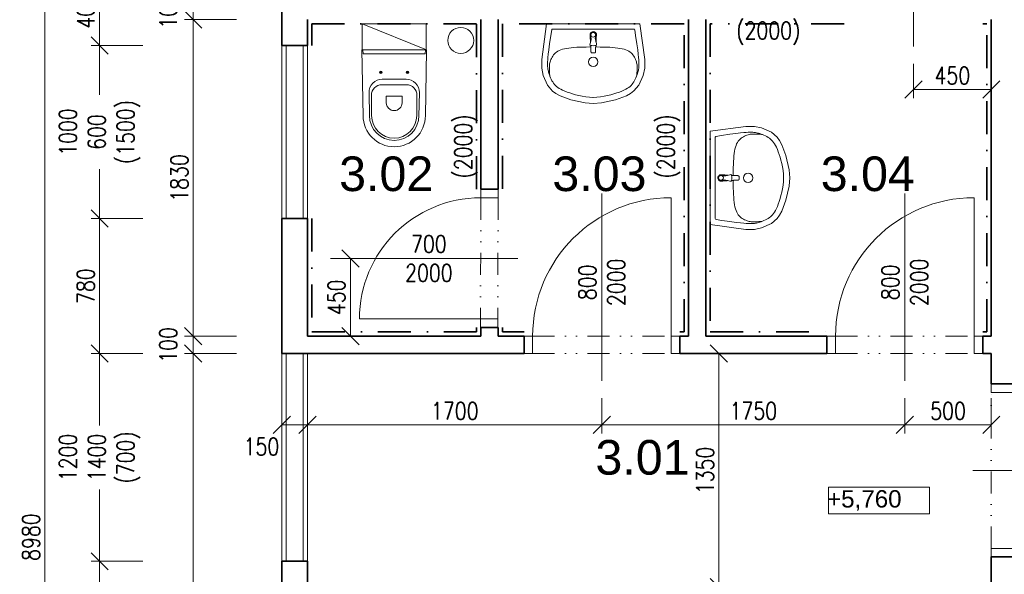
# Model space of a CAD drawing. Header units: millimetres. Extents: x -485339 to 286898, y -1189934 to 1602269.
# Tile 43 of 230: x -76119 to -70430, y -1114332 to -1111128. Entities that reach past the tile are written whole.
import ezdxf

# ---------------------------------------------------------------- set-up
doc = ezdxf.new("R2010")
doc.units = ezdxf.units.MM
doc.header["$LTSCALE"] = 10
doc.linetypes.add('DASHDOT', pattern=[25.4, 12.7, -6.35, 0, -6.35])
doc.linetypes.add('DĚLICÍ2', pattern=[15.875, 6.35, -3.175, 0, -3.175, 0, -3.175])
doc.layers.get('Defpoints').update_dxf_attribs({"lineweight": 0})
for name, color, linetype, lineweight in [('N_dveře', 10, 'Continuous', 18), ('N_ker.dlažba', 10, 'DASHDOT', 35), ('N_popis', 10, 'Continuous', 18), ('N_popis_otvory', 10, 'Continuous', 18), ('St__otvory_dveře', 40, 'Continuous', 18), ('St_kóty', 132, 'Continuous', 18), ('St_otvory_okna', 40, 'Continuous', 18), ('St_plocha_místnosti', 250, 'Continuous', 18), ('St_zařizovací předměty', 252, 'Continuous', 18), ('St_čáry_obrys', 5, 'Continuous', 35), ('St_čáry_plné', 250, 'Continuous', 18), ('ZTI_ST_kanalda', 234, 'Continuous', 18)]:
    doc.layers.add(name, color=color, linetype=linetype, lineweight=lineweight)
doc.styles.add('1_50', font='arial.ttf', dxfattribs={"height": 100})
doc.styles.add('Andy', font='arial.ttf')
doc.styles.get("Standard").update_dxf_attribs({"font": 'simplex.shx', "width": 0.8})
doc.dimstyles.new('stavebníM50 vnitřní', dxfattribs={"dimtxt": 100, "dimasz": 100, "dimexe": 50, "dimexo": 100, "dimgap": 30, "dimtad": 1, "dimdec": 0, "dimtxsty": 'Standard', "dimblk": 'OBLIQUE', "dimcen": 2.5, "dimclrd": 256, "dimclre": 256, "dimclrt": 256, "dimadec": 0, "dimazin": 0, "dimtfac": 1, "dimtdec": 0, "dimtmove": 2, "dimatfit": 2, "dimldrblk": 'OBLIQUE', "dimfxl": 250, "dimfxlon": 1, "dimlwd": -1, "dimlwe": -1, "dimarcsym": 0})

# ---------------------------------------------------------------- blocks, each defined once
blk = doc.blocks.new('G$CC1796412')
at = {"layer": 'St__otvory_dveře', "color": 0, "ltscale": 2}
blk.add_lwpolyline([(850, 0.8), (850, 800.8)], dxfattribs=at)
at = {"layer": 'St__otvory_dveře', "ltscale": 2}
for points in [[(50, 0), (0, 0), (0, -100), (50, -100)], [(900, 0.8), (850, 0.8), (850, -99.2), (900, -99.2)]]:
    blk.add_lwpolyline(points, close=True, dxfattribs=at)
at = {"layer": 'St__otvory_dveře', "linetype": 'DĚLICÍ2', "ltscale": 2}
for points in [[(50, 0), (850, 0.8)], [(50, -100), (850, -99.2)]]:
    blk.add_lwpolyline(points, dxfattribs=at)
at = {"layer": 'St__otvory_dveře', "color": 0, "ltscale": 2}
blk.add_arc((850, 0.8), 800, 90, 180, dxfattribs=at)
blk = doc.blocks.new('G$CB4A84410')
at = {"layer": 'St__otvory_dveře', "ltscale": 2}
for points in [[(100, -50), (100, 0), (0, 0), (0, -50)], [(100.8, -800), (100.8, -750), (0.8, -750), (0.8, -800)]]:
    blk.add_lwpolyline(points, close=True, dxfattribs=at)
at = {"layer": 'St__otvory_dveře', "linetype": 'DĚLICÍ2', "ltscale": 2}
for points in [[(0, -50), (0.8, -750)], [(100, -50), (100.8, -750)]]:
    blk.add_lwpolyline(points, dxfattribs=at)
at = {"layer": 'St__otvory_dveře', "color": 0, "ltscale": 2}
blk.add_lwpolyline([(100.8, -750), (800.8, -750)], dxfattribs=at)
blk.add_arc((100.8, -750), 700, 0, 90, dxfattribs=at)
blk = doc.blocks.new('19252405')
at = {"color": 0}
for p, q in [((-297.4, 289), (-354.4, 263.7)), ((-256, 297.9), (-297.4, 289)), ((-205.9, 297.8), (-256, 297.9)), ((-0.1, 270), (-205.9, 297.8)), ((-387.8, 235.1), (-402, 215.6)), ((-354.4, 263.7), (-387.8, 235.1)), ((-342.8, 229.3), (-349.3, 224.2)), ((-335.7, 234), (-342.8, 229.3)), ((-328.1, 238.5), (-335.7, 234)), ((-319.9, 242.7), (-328.1, 238.5)), ((-311.4, 246.6), (-319.9, 242.7)), ((-303, 250), (-311.4, 246.6)), ((-294.7, 253.1), (-303, 250)), ((-296.5, 251), (-303, 250)), ((-289.1, 251.8), (-296.5, 251)), ((-287, 255.6), (-294.7, 253.1)), ((-281, 252.4), (-289.1, 251.8)), ((-279.9, 257.7), (-287, 255.6)), ((-272.6, 252.9), (-281, 252.4)), ((-273.6, 259.4), (-279.9, 257.7)), ((-267.9, 260.7), (-273.6, 259.4)), ((-264.3, 253.2), (-272.6, 252.9)), ((-262.5, 261.7), (-267.9, 260.7)), ((-256.6, 253.4), (-264.3, 253.2)), ((-257.4, 262.5), (-262.5, 261.7)), ((-252.3, 263.1), (-257.4, 262.5)), ((-249.5, 253.4), (-256.6, 253.4)), ((-247.3, 263.5), (-252.3, 263.1)), ((-243.2, 253.2), (-249.5, 253.4)), ((-242, 263.9), (-247.3, 263.5)), ((-237.2, 252.7), (-243.2, 253.2)), ((-236, 264), (-242, 263.9)), ((-231.5, 252), (-237.2, 252.7)), ((-228.7, 263.9), (-236, 264)), ((-225.7, 250.8), (-231.5, 252)), ((-219.5, 263.5), (-228.7, 263.9)), ((-219.7, 249.3), (-225.7, 250.8)), ((-213.4, 247.2), (-219.7, 249.3)), ((-208.3, 262.9), (-219.5, 263.5)), ((-206.7, 244.7), (-213.4, 247.2)), ((-194.3, 261.8), (-208.3, 262.9)), ((-199.8, 241.7), (-206.7, 244.7)), ((-192.9, 238.2), (-199.8, 241.7)), ((-175.7, 260), (-194.3, 261.8)), ((-186.2, 234.2), (-192.9, 238.2)), ((-179.7, 229.6), (-186.2, 234.2)), ((-173.6, 224.5), (-179.7, 229.6)), ((-149.9, 256.8), (-175.7, 260)), ((-114.5, 252), (-149.9, 256.8)), ((-67.2, 245), (-114.5, 252)), ((-34.3, 239.9), (-67.2, 245)), ((-30.1, 235), (-29.9, -235)), ((-0.1, 270), (0.1, -270)), ((-415, 191.7), (-438, 129.3)), ((-402, 215.6), (-415, 191.7)), ((-383.4, 176.7), (-388.8, 164.5)), ((-377.9, 187.5), (-383.4, 176.7)), ((-372.4, 197), (-377.9, 187.5)), ((-366.9, 205.2), (-372.4, 197)), ((-361.2, 212.3), (-366.9, 205.2)), ((-355.4, 218.6), (-361.2, 212.3)), ((-349.3, 224.2), (-355.4, 218.6)), ((-168, 218.8), (-173.6, 224.5)), ((-162.7, 212.4), (-168, 218.8)), ((-158, 205.2), (-162.7, 212.4)), ((-153.7, 197.1), (-158, 205.2)), ((-149.9, 188), (-153.7, 197.1)), ((-146.7, 177.9), (-149.9, 188)), ((-143.9, 166.8), (-146.7, 177.9)), ((-438, 129.3), (-456.2, 47.3)), ((-404.5, 119.4), (-409.5, 101.6)), ((-399.3, 135.8), (-404.5, 119.4)), ((-394.1, 150.9), (-399.3, 135.8)), ((-388.8, 164.5), (-394.1, 150.9)), ((-141.5, 154.5), (-143.9, 166.8)), ((-139.5, 141.3), (-141.5, 154.5)), ((-137.9, 127), (-139.5, 141.3)), ((-136.6, 111.6), (-137.9, 127)), ((-418.2, 63.2), (-421.5, 42.6)), ((-414.2, 82.9), (-418.2, 63.2)), ((-409.5, 101.6), (-414.2, 82.9)), ((-135.5, 95.2), (-136.6, 111.6)), ((-134.7, 77.8), (-135.5, 95.2)), ((-134.1, 59.5), (-134.7, 77.8)), ((-133.8, 40.3), (-134.1, 59.5)), ((-456.2, 47.3), (-460, -0.1)), ((-423.8, 21.2), (-425.1, -1.9)), ((-423.8, -21.5), (-425.1, 1.7)), ((-421.5, 42.6), (-423.8, 21.2)), ((-167.6, 4.8), (-167.7, 2.2)), ((-167.7, 2.2), (-167.7, 0)), ((-167.5, 6.7), (-167.6, 4.8)), ((-167.4, 8), (-167.5, 6.7)), ((-167.2, 9), (-167.4, 8)), ((-167, 9.6), (-167.2, 9)), ((-166.7, 10.2), (-167, 9.6)), ((-166.5, 10.7), (-166.7, 10.2)), ((-166.2, 11.1), (-166.5, 10.7)), ((-165.8, 11.4), (-166.2, 11.1)), ((-165.5, 11.7), (-165.8, 11.4)), ((-165.1, 11.9), (-165.5, 11.7)), ((-164.7, 12.1), (-165.1, 11.9)), ((-164.2, 12.3), (-164.7, 12.1)), ((-163.7, 12.5), (-164.2, 12.3)), ((-163.2, 12.6), (-163.7, 12.5)), ((-162.5, 12.7), (-163.2, 12.6)), ((-161.8, 12.9), (-162.5, 12.7)), ((-160.9, 13), (-161.8, 12.9)), ((-159.9, 13), (-160.9, 13)), ((-158.7, 13.1), (-159.9, 13)), ((-157.3, 13.2), (-158.7, 13.1)), ((-155.5, 13.3), (-157.3, 13.2)), ((-153.4, 13.3), (-155.5, 13.3)), ((-150.9, 13.4), (-153.4, 13.3)), ((-148.1, 13.5), (-150.9, 13.4)), ((-145, 13.6), (-148.1, 13.5)), ((-141.7, 13.6), (-145, 13.6)), ((-138.2, 13.8), (-141.7, 13.6)), ((-134.6, 13.9), (-138.2, 13.8)), ((-131.1, 14), (-134.6, 13.9)), ((-133.5, 20.5), (-133.8, 40.3)), ((-133.5, 13.9), (-133.5, 20.5)), ((-127.5, 14.2), (-131.1, 14)), ((-124.2, 14.4), (-127.5, 14.2)), ((-125.2, 8.9), (-125.9, 0)), ((-124.7, 12.6), (-125.2, 8.9)), ((-123.5, 16.6), (-124.7, 12.6)), ((-122.5, 18), (-123.5, 16.6)), ((-120.2, 19), (-122.5, 18)), ((-113.5, 18.2), (-120.2, 19)), ((-100.4, 14.6), (-113.5, 18.2)), ((-101.7, 15.8), (-104.1, 15.6)), ((-99.2, 15.9), (-101.7, 15.8)), ((-90.4, 12.4), (-100.4, 14.6)), ((-96.8, 16.1), (-99.2, 15.9)), ((-94.8, 16.2), (-96.8, 16.1)), ((-92.9, 16.4), (-94.8, 16.2)), ((-91.1, 16.5), (-92.9, 16.4)), ((-89.5, 16.6), (-91.1, 16.5)), ((-85, 11.7), (-90.4, 12.4)), ((-88, 16.7), (-89.5, 16.6)), ((-86.5, 16.8), (-88, 16.7)), ((-85, 16.9), (-86.5, 16.8)), ((-83.5, 17), (-85, 16.9)), ((-80.9, 12), (-85, 11.7)), ((-82, 17.1), (-83.5, 17)), ((-80.6, 17.2), (-82, 17.1)), ((-76.4, 13), (-80.9, 12)), ((-79.2, 17.3), (-80.6, 17.2)), ((-78, 17.4), (-79.2, 17.3)), ((-76.8, 17.5), (-78, 17.4)), ((-75.7, 17.5), (-76.8, 17.5)), ((-70.6, 14.3), (-76.4, 13)), ((-74.6, 17.6), (-75.7, 17.5)), ((-73.6, 17.7), (-74.6, 17.6)), ((-72.5, 17.8), (-73.6, 17.7)), ((-71.4, 17.8), (-72.5, 17.8)), ((-70.3, 17.9), (-71.4, 17.8)), ((-63.6, 15), (-70.6, 14.3)), ((-69, 17.9), (-70.3, 17.9)), ((-67.6, 18), (-69, 17.9)), ((-65.9, 18.1), (-67.6, 18)), ((-64, 18.1), (-65.9, 18.1)), ((-61.7, 18.2), (-64, 18.1)), ((-55.3, 16.9), (-55.3, 16.9)), ((-49.8, 12.9), (-49.8, 12.9)), ((-46.2, 7), (-46.2, 7)), ((-456.2, -47.5), (-460, -0.1)), ((-438, -129.6), (-456.2, -47.5)), ((-421.5, -42.8), (-423.8, -21.5)), ((-418.2, -63.4), (-421.5, -42.8)), ((-167.7, -2.3), (-167.7, 0)), ((-167.6, -4.9), (-167.7, -2.3)), ((-167.5, -6.8), (-167.6, -4.9)), ((-167.4, -8.1), (-167.5, -6.8)), ((-167.2, -9), (-167.4, -8.1)), ((-167, -9.7), (-167.2, -9)), ((-166.7, -10.3), (-167, -9.7)), ((-166.4, -10.8), (-166.7, -10.3)), ((-166.1, -11.2), (-166.4, -10.8)), ((-165.8, -11.5), (-166.1, -11.2)), ((-165.5, -11.8), (-165.8, -11.5)), ((-165.1, -12), (-165.5, -11.8)), ((-164.7, -12.2), (-165.1, -12)), ((-164.2, -12.4), (-164.7, -12.2)), ((-163.7, -12.6), (-164.2, -12.4)), ((-163.2, -12.7), (-163.7, -12.6)), ((-162.5, -12.8), (-163.2, -12.7)), ((-161.8, -12.9), (-162.5, -12.8)), ((-160.9, -13), (-161.8, -12.9)), ((-159.9, -13.1), (-160.9, -13)), ((-158.7, -13.2), (-159.9, -13.1)), ((-157.3, -13.3), (-158.7, -13.2)), ((-155.5, -13.3), (-157.3, -13.3)), ((-153.4, -13.4), (-155.5, -13.3)), ((-150.9, -13.5), (-153.4, -13.4)), ((-148.1, -13.5), (-150.9, -13.5)), ((-145, -13.6), (-148.1, -13.5)), ((-141.6, -13.7), (-145, -13.6)), ((-138.2, -13.8), (-141.6, -13.7)), ((-134.6, -13.9), (-138.2, -13.8)), ((-131, -14.1), (-134.6, -13.9)), ((-133.7, -40.4), (-134.1, -59.5)), ((-133.5, -20.5), (-133.7, -40.4)), ((-133.5, -14), (-133.5, -20.5)), ((-127.5, -14.3), (-131, -14.1)), ((-124.2, -14.4), (-127.5, -14.3)), ((-125.2, -8.9), (-125.9, 0)), ((-124.7, -12.6), (-125.2, -8.9)), ((-123.4, -16.6), (-124.7, -12.6)), ((-122.5, -18.1), (-123.4, -16.6)), ((-120.2, -19.1), (-122.5, -18.1)), ((-113.5, -18.2), (-120.2, -19.1)), ((-100.4, -14.7), (-113.5, -18.2)), ((-101.7, -15.8), (-104.1, -15.6)), ((-99.2, -16), (-101.7, -15.8)), ((-90.4, -12.4), (-100.4, -14.7)), ((-96.8, -16.1), (-99.2, -16)), ((-94.7, -16.3), (-96.8, -16.1)), ((-92.9, -16.4), (-94.7, -16.3)), ((-91.1, -16.5), (-92.9, -16.4)), ((-89.5, -16.6), (-91.1, -16.5)), ((-85, -11.7), (-90.4, -12.4)), ((-88, -16.7), (-89.5, -16.6)), ((-86.5, -16.8), (-88, -16.7)), ((-85, -16.9), (-86.5, -16.8)), ((-80.8, -12.1), (-85, -11.7)), ((-83.5, -17), (-85, -16.9)), ((-82, -17.1), (-83.5, -17)), ((-80.6, -17.2), (-82, -17.1)), ((-76.4, -13), (-80.8, -12.1)), ((-79.2, -17.3), (-80.6, -17.2)), ((-78, -17.4), (-79.2, -17.3)), ((-76.8, -17.5), (-78, -17.4)), ((-75.7, -17.6), (-76.8, -17.5)), ((-70.6, -14.3), (-76.4, -13)), ((-74.6, -17.7), (-75.7, -17.6)), ((-73.5, -17.7), (-74.6, -17.7)), ((-72.5, -17.8), (-73.5, -17.7)), ((-71.4, -17.9), (-72.5, -17.8)), ((-70.3, -17.9), (-71.4, -17.9)), ((-63.6, -15), (-70.6, -14.3)), ((-69, -18), (-70.3, -17.9)), ((-67.6, -18), (-69, -18)), ((-65.9, -18.1), (-67.6, -18)), ((-63.9, -18.2), (-65.9, -18.1)), ((-61.6, -18.2), (-63.9, -18.2)), ((-55.3, -16.9), (-55.3, -16.9)), ((-49.8, -12.9), (-49.8, -12.9)), ((-46.2, -7.1), (-46.2, -7.1)), ((-44.9, 0), (-44.9, 0)), ((-414.1, -83.1), (-418.2, -63.4)), ((-409.5, -101.8), (-414.1, -83.1)), ((-404.4, -119.5), (-409.5, -101.8)), ((-136.5, -111.6), (-137.8, -127)), ((-135.5, -95.2), (-136.5, -111.6)), ((-134.7, -77.8), (-135.5, -95.2)), ((-134.1, -59.5), (-134.7, -77.8)), ((-414.9, -191.9), (-438, -129.6)), ((-399.3, -136), (-404.4, -119.5)), ((-394, -151.1), (-399.3, -136)), ((-388.7, -164.7), (-394, -151.1)), ((-383.3, -176.9), (-388.7, -164.7)), ((-143.8, -166.8), (-146.6, -178)), ((-141.4, -154.6), (-143.8, -166.8)), ((-139.4, -141.4), (-141.4, -154.6)), ((-137.8, -127), (-139.4, -141.4)), ((-401.9, -215.8), (-414.9, -191.9)), ((-387.7, -235.3), (-401.9, -215.8)), ((-377.8, -187.7), (-383.3, -176.9)), ((-372.3, -197.1), (-377.8, -187.7)), ((-366.8, -205.3), (-372.3, -197.1)), ((-361.1, -212.5), (-366.8, -205.3)), ((-355.3, -218.8), (-361.1, -212.5)), ((-349.1, -224.4), (-355.3, -218.8)), ((-342.6, -229.5), (-349.1, -224.4)), ((-173.5, -224.6), (-179.6, -229.7)), ((-167.9, -218.9), (-173.5, -224.6)), ((-162.6, -212.5), (-167.9, -218.9)), ((-157.9, -205.2), (-162.6, -212.5)), ((-153.6, -197.1), (-157.9, -205.2)), ((-149.9, -188.1), (-153.6, -197.1)), ((-146.6, -178), (-149.9, -188.1)), ((-354.3, -263.9), (-387.7, -235.3)), ((-297.3, -289.2), (-354.3, -263.9)), ((-335.6, -234.2), (-342.6, -229.5)), ((-328, -238.7), (-335.6, -234.2)), ((-319.8, -242.9), (-328, -238.7)), ((-311.3, -246.7), (-319.8, -242.9)), ((-302.9, -250.2), (-311.3, -246.7)), ((-296.4, -251.1), (-302.9, -250.2)), ((-294.6, -253.2), (-302.9, -250.2)), ((-289, -251.9), (-296.4, -251.1)), ((-286.8, -255.8), (-294.6, -253.2)), ((-280.8, -252.6), (-289, -251.9)), ((-279.8, -257.9), (-286.8, -255.8)), ((-272.5, -253), (-280.8, -252.6)), ((-273.5, -259.5), (-279.8, -257.9)), ((-267.7, -260.8), (-273.5, -259.5)), ((-264.2, -253.4), (-272.5, -253)), ((-262.4, -261.8), (-267.7, -260.8)), ((-256.4, -253.5), (-264.2, -253.4)), ((-257.3, -262.6), (-262.4, -261.8)), ((-252.2, -263.2), (-257.3, -262.6)), ((-249.4, -253.5), (-256.4, -253.5)), ((-247.1, -263.7), (-252.2, -263.2)), ((-243, -253.3), (-249.4, -253.5)), ((-241.9, -264), (-247.1, -263.7)), ((-237.1, -252.9), (-243, -253.3)), ((-235.9, -264.1), (-241.9, -264)), ((-231.4, -252.1), (-237.1, -252.9)), ((-228.5, -264), (-235.9, -264.1)), ((-225.6, -250.9), (-231.4, -252.1)), ((-219.4, -263.7), (-228.5, -264)), ((-219.6, -249.4), (-225.6, -250.9)), ((-213.2, -247.3), (-219.6, -249.4)), ((-208.1, -263), (-219.4, -263.7)), ((-206.6, -244.8), (-213.2, -247.3)), ((-194.2, -261.9), (-208.1, -263)), ((-199.7, -241.8), (-206.6, -244.8)), ((0.1, -270), (-205.7, -297.9)), ((-192.8, -238.3), (-199.7, -241.8)), ((-175.6, -260), (-194.2, -261.9)), ((-186.1, -234.3), (-192.8, -238.3)), ((-179.6, -229.7), (-186.1, -234.3)), ((-149.8, -256.9), (-175.6, -260)), ((-114.4, -252.1), (-149.8, -256.9)), ((-67, -245.1), (-114.4, -252.1)), ((-34.2, -239.9), (-67, -245.1)), ((-255.9, -298), (-297.3, -289.2)), ((-205.7, -297.9), (-255.9, -298))]:
    blk.add_line(p, q, dxfattribs=at)
for centre, major_axis, start_param, end_param in [((-35.1, 235), (3.54, 3.54), 5.498034, 6.914051), ((-220, -0.1), (19.1, 19.1), 0.785398, 7.068583), ((-62.9, 0), (-9.75, 9.75), -0.785398, 5.497787), ((-62.9, 0), (10.6, 10.6), 3.881371, 7.115283), ((-61.7, 2.9), (-10.9, 10.9), -1.209553, -0.785152), ((-62.3, 1.5), (11.9, 11.9), 6.239989, 6.644428), ((-63.3, 0.6), (-12.9, 12.9), 4.290124, 4.669192), ((-64.8, 0), (-14, 14), 3.927237, 4.290124), ((-61.7, -2.9), (-10.9, 10.9), 2.356441, 2.780842), ((-62.3, -1.5), (11.9, 11.9), 4.351639, 4.756078), ((-63.3, -0.6), (-12.9, 12.9), 3.185282, 3.564351), ((-64.8, 0), (-14, 14), 3.564351, 3.927237), ((-34.9, -235), (-3.54, 3.54), 2.51122, 3.927237)]:
    blk.add_ellipse(centre, major_axis=major_axis, ratio=1, start_param=start_param, end_param=end_param, dxfattribs=at)
blk = doc.blocks.new('A$C013A1A01')
at = {"layer": 'St_zařizovací předměty', "color": 0}
for p, q in [((0, 560), (6.8, 176.7)), ((373.6, 560), (0, 560)), ((6.5, 560.1), (6.9, 537)), ((366.7, 537), (6.9, 537)), ((367.1, 560.1), (366.7, 537)), ((373.6, 560), (366.8, 176.7)), ((101.8, 430), (116.8, 430)), ((109.3, 437.5), (109.3, 422.5)), ((271.8, 430), (256.8, 430)), ((264.3, 437.5), (264.3, 422.5)), ((186.8, 358.5), (115.3, 358.5)), ((186.8, 390), (117.3, 390)), ((186.8, 390), (256.3, 390)), ((186.8, 358.5), (258.3, 358.5)), ((41.4, 312.6), (43.8, 177.4)), ((55.3, 298), (56.4, 177.6)), ((141.4, 291.1), (141.4, 254.2)), ((186.8, 292.1), (142.4, 292.1)), ((186.8, 292.1), (231.2, 292.1)), ((232.2, 291.1), (232.2, 254.2)), ((318.3, 298), (317.2, 177.6)), ((332.3, 312.6), (329.8, 177.4))]:
    blk.add_line(p, q, dxfattribs=at)
blk.add_lwpolyline([(1.8, 560), (371.8, 560), (371.8, 710), (1.8, 710)], close=True, dxfattribs=at)
blk.add_lwpolyline([(1.8, 710), (373.6, 560)], dxfattribs=at)
for centre in [(109.3, 430), (264.3, 430)]:
    blk.add_circle(centre, 7.5, dxfattribs=at)
for centre, radius, start, end in [((117.3, 314), 76, 90, 181.0487), ((115.3, 298.5), 60, 90, 180.5216), ((256.3, 314), 76, 358.9513, 90), ((258.3, 298.5), 60, 359.4784, 90), ((142.4, 291.1), 1, 90, 180), ((231.2, 291.1), 1, 0, 90), ((186.8, 254.2), 45.4, 180, 270), ((186.8, 254.2), 45.4, 270, 0), ((186.8, 180), 180, 180, 270), ((186.8, 180), 143, 180, 270), ((186.8, 180), 130.4, 180, 270), ((186.8, 180), 143, 270, 0), ((186.8, 180), 130.4, 270, 0), ((186.8, 180), 180, 270, 0)]:
    blk.add_arc(centre, radius, start, end, dxfattribs=at)
blk = doc.blocks.new('G$CD8DE4D11')
at = {"layer": 'St__otvory_dveře', "ltscale": 2}
for points in [[(-150, -50), (-150, 0), (0, 0), (0, -50)], [(-150.8, -1000), (-150.8, -950), (-0.8, -950), (-0.8, -1000)]]:
    blk.add_lwpolyline(points, close=True, dxfattribs=at)
at = {"layer": 'St__otvory_dveře', "linetype": 'DĚLICÍ2', "ltscale": 2}
for points in [[(-150, -50), (-150.8, -950)], [(0, -50), (-0.8, -950)]]:
    blk.add_lwpolyline(points, dxfattribs=at)
at = {"layer": 'St__otvory_dveře', "color": 0, "ltscale": 2}
blk.add_lwpolyline([(-150.8, -950), (-1050.8, -950)], dxfattribs=at)
blk.add_arc((-150.8, -950), 900, 90, 180, dxfattribs=at)
blk = doc.blocks.new('_OBLIQUE')
at = {"color": 0, "linetype": 'ByBlock'}
blk.add_line((-0.5, -0.5), (0.5, 0.5), dxfattribs=at)
blk = doc.blocks.new('*D6391')
at = {"layer": 'Defpoints', "color": 0}
for p in [(-74604.9, -1110877.2), (-75656.6, -1111277.2), (-74604.9, -1111277.2)]:
    blk.add_point(p, dxfattribs=at)
at = {"layer": 'St_kóty'}
for p, q in [((-75406.6, -1110877.2), (-75706.6, -1110877.2)), ((-75656.6, -1110877.2), (-75656.6, -1111277.2)), ((-75406.6, -1111277.2), (-75706.6, -1111277.2))]:
    blk.add_line(p, q, dxfattribs=at)
at = {"layer": 'St_kóty', "linetype": 'ByBlock', "xscale": 100, "yscale": 100, "zscale": 100}
for p, rotation in [((-75656.6, -1110877.2), 90), ((-75656.6, -1111277.2), 270)]:
    blk.add_blockref('_OBLIQUE', p, dxfattribs=dict(at, rotation=rotation))
at = {"layer": 'St_kóty', "insert": (-75736.6, -1111077.2), "char_height": 100, "attachment_point": 5, "rotation": 90}
blk.add_mtext('400', dxfattribs=at)
blk = doc.blocks.new('*D6392')
at = {"layer": 'Defpoints', "color": 0}
for p in [(-74604.9, -1111277.2), (-75656.6, -1112277.2), (-74604.9, -1112277.2)]:
    blk.add_point(p, dxfattribs=at)
at = {"layer": 'St_kóty'}
for p, q in [((-75406.6, -1111277.2), (-75706.6, -1111277.2)), ((-75656.6, -1111277.2), (-75656.6, -1111562.4)), ((-75656.6, -1112277.2), (-75656.6, -1111992)), ((-75406.6, -1112277.2), (-75706.6, -1112277.2))]:
    blk.add_line(p, q, dxfattribs=at)
at = {"layer": 'St_kóty', "linetype": 'ByBlock', "xscale": 100, "yscale": 100, "zscale": 100}
for p, rotation in [((-75656.6, -1111277.2), 90), ((-75656.6, -1112277.2), 270)]:
    blk.add_blockref('_OBLIQUE', p, dxfattribs=dict(at, rotation=rotation))
at = {"layer": 'St_kóty', "insert": (-75656.6, -1111777.2), "char_height": 100, "attachment_point": 5, "rotation": 90}
blk.add_mtext('1000\\P600\\P(1500)', dxfattribs=at)
blk = doc.blocks.new('*D6393')
at = {"layer": 'Defpoints', "color": 0}
for p in [(-74604.9, -1112277.2), (-75656.6, -1113057.2), (-74579.9, -1113057.2)]:
    blk.add_point(p, dxfattribs=at)
at = {"layer": 'St_kóty'}
for p, q in [((-75406.6, -1112277.2), (-75706.6, -1112277.2)), ((-75656.6, -1112277.2), (-75656.6, -1113057.2)), ((-75406.6, -1113057.2), (-75706.6, -1113057.2))]:
    blk.add_line(p, q, dxfattribs=at)
at = {"layer": 'St_kóty', "linetype": 'ByBlock', "xscale": 100, "yscale": 100, "zscale": 100}
for p, rotation in [((-75656.6, -1112277.2), 90), ((-75656.6, -1113057.2), 270)]:
    blk.add_blockref('_OBLIQUE', p, dxfattribs=dict(at, rotation=rotation))
at = {"layer": 'St_kóty', "insert": (-75736.6, -1112667.2), "char_height": 100, "attachment_point": 5, "rotation": 90}
blk.add_mtext('780', dxfattribs=at)
blk = doc.blocks.new('*D6394')
at = {"layer": 'Defpoints', "color": 0}
for p in [(-74579.9, -1113057.2), (-75656.6, -1114257.2), (-74604.9, -1114257.2)]:
    blk.add_point(p, dxfattribs=at)
at = {"layer": 'St_kóty'}
for p, q in [((-75406.6, -1113057.2), (-75706.6, -1113057.2)), ((-75656.6, -1113057.2), (-75656.6, -1113472.9)), ((-75656.6, -1114257.2), (-75656.6, -1113841.5)), ((-75406.6, -1114257.2), (-75706.6, -1114257.2))]:
    blk.add_line(p, q, dxfattribs=at)
at = {"layer": 'St_kóty', "linetype": 'ByBlock', "xscale": 100, "yscale": 100, "zscale": 100}
for p, rotation in [((-75656.6, -1113057.2), 90), ((-75656.6, -1114257.2), 270)]:
    blk.add_blockref('_OBLIQUE', p, dxfattribs=dict(at, rotation=rotation))
at = {"layer": 'St_kóty', "insert": (-75656.6, -1113657.2), "char_height": 100, "attachment_point": 5, "rotation": 90}
blk.add_mtext('1200\\P1400\\P(700)', dxfattribs=at)
blk = doc.blocks.new('*D6395')
at = {"layer": 'Defpoints', "color": 0}
for p in [(-74604.9, -1114257.2), (-75656.6, -1117607.6), (-74604.9, -1117607.6)]:
    blk.add_point(p, dxfattribs=at)
at = {"layer": 'St_kóty'}
for p, q in [((-75406.6, -1114257.2), (-75706.6, -1114257.2)), ((-75656.6, -1114257.2), (-75656.6, -1117607.6)), ((-75406.6, -1117607.6), (-75706.6, -1117607.6))]:
    blk.add_line(p, q, dxfattribs=at)
at = {"layer": 'St_kóty', "linetype": 'ByBlock', "xscale": 100, "yscale": 100, "zscale": 100}
for p, rotation in [((-75656.6, -1114257.2), 90), ((-75656.6, -1117607.6), 270)]:
    blk.add_blockref('_OBLIQUE', p, dxfattribs=dict(at, rotation=rotation))
at = {"layer": 'St_kóty', "insert": (-75736.6, -1115932.4), "char_height": 100, "attachment_point": 5, "rotation": 90}
blk.add_mtext('3350', dxfattribs=at)
blk = doc.blocks.new('*D6405')
at = {"layer": 'Defpoints', "color": 0}
for p in [(-70504.9, -1111127.2), (-70954.9, -1111283.7), (-70504.9, -1111530.5)]:
    blk.add_point(p, dxfattribs=at)
at = {"layer": 'St_kóty'}
for p, q in [((-70504.9, -1111280.5), (-70504.9, -1111580.5)), ((-70954.9, -1111383.7), (-70954.9, -1111580.5)), ((-70954.9, -1111530.5), (-70504.9, -1111530.5))]:
    blk.add_line(p, q, dxfattribs=at)
at = {"layer": 'St_kóty', "linetype": 'ByBlock', "xscale": 100, "yscale": 100, "zscale": 100, "rotation": 180}
blk.add_blockref('_OBLIQUE', (-70954.9, -1111530.5), dxfattribs=at)
at = {"layer": 'St_kóty', "linetype": 'ByBlock', "xscale": 100, "yscale": 100, "zscale": 100}
blk.add_blockref('_OBLIQUE', (-70504.9, -1111530.5), dxfattribs=at)
at = {"layer": 'St_kóty', "insert": (-70729.9, -1111450.5), "char_height": 100, "attachment_point": 5}
blk.add_mtext('450', dxfattribs=at)
blk = doc.blocks.new('*D6406')
at = {"layer": 'Defpoints', "color": 0}
for p in [(-74322.8, -1112507.2), (-74322.8, -1112957.2), (-74208.2, -1112957.2)]:
    blk.add_point(p, dxfattribs=at)
at = {"layer": 'St_kóty'}
for p, q in [((-74222.8, -1112507.2), (-74158.2, -1112507.2)), ((-74208.2, -1112507.2), (-74208.2, -1112957.2)), ((-74222.8, -1112957.2), (-74158.2, -1112957.2))]:
    blk.add_line(p, q, dxfattribs=at)
at = {"layer": 'St_kóty', "linetype": 'ByBlock', "xscale": 100, "yscale": 100, "zscale": 100}
for p, rotation in [((-74208.2, -1112507.2), 90), ((-74208.2, -1112957.2), 270)]:
    blk.add_blockref('_OBLIQUE', p, dxfattribs=dict(at, rotation=rotation))
at = {"layer": 'St_kóty', "insert": (-74288.2, -1112732.2), "char_height": 100, "attachment_point": 5, "rotation": 90}
blk.add_mtext('450', dxfattribs=at)
blk = doc.blocks.new('*D6407')
at = {"layer": 'Defpoints', "color": 0}
for p in [(-74604.9, -1113057.2), (-74454.9, -1113057.2), (-74454.9, -1113468.6)]:
    blk.add_point(p, dxfattribs=at)
at = {"layer": 'St_kóty'}
for p, q in [((-74604.9, -1113218.6), (-74604.9, -1113518.6)), ((-74454.9, -1113218.6), (-74454.9, -1113518.6)), ((-74604.9, -1113468.6), (-74454.9, -1113468.6))]:
    blk.add_line(p, q, dxfattribs=at)
at = {"layer": 'St_kóty', "linetype": 'ByBlock', "xscale": 100, "yscale": 100, "zscale": 100, "rotation": 180}
blk.add_blockref('_OBLIQUE', (-74604.9, -1113468.6), dxfattribs=at)
at = {"layer": 'St_kóty', "linetype": 'ByBlock', "xscale": 100, "yscale": 100, "zscale": 100}
blk.add_blockref('_OBLIQUE', (-74454.9, -1113468.6), dxfattribs=at)
at = {"layer": 'St_kóty', "insert": (-74721.7, -1113594.1), "char_height": 100, "attachment_point": 5}
blk.add_mtext('150', dxfattribs=at)
blk = doc.blocks.new('*D6408')
at = {"layer": 'Defpoints', "color": 0}
for p in [(-74454.9, -1113057.2), (-72754.9, -1113213.7), (-72754.9, -1113468.6)]:
    blk.add_point(p, dxfattribs=at)
at = {"layer": 'St_kóty'}
for p, q in [((-74454.9, -1113218.6), (-74454.9, -1113518.6)), ((-72754.9, -1113313.7), (-72754.9, -1113518.6)), ((-74454.9, -1113468.6), (-72754.9, -1113468.6))]:
    blk.add_line(p, q, dxfattribs=at)
at = {"layer": 'St_kóty', "linetype": 'ByBlock', "xscale": 100, "yscale": 100, "zscale": 100, "rotation": 180}
blk.add_blockref('_OBLIQUE', (-74454.9, -1113468.6), dxfattribs=at)
at = {"layer": 'St_kóty', "linetype": 'ByBlock', "xscale": 100, "yscale": 100, "zscale": 100}
blk.add_blockref('_OBLIQUE', (-72754.9, -1113468.6), dxfattribs=at)
at = {"layer": 'St_kóty', "insert": (-73604.9, -1113388.6), "char_height": 100, "attachment_point": 5}
blk.add_mtext('1700', dxfattribs=at)
blk = doc.blocks.new('*D6409')
at = {"layer": 'Defpoints', "color": 0}
for p in [(-72754.9, -1113213.7), (-71004.9, -1113213.7), (-71004.9, -1113468.6)]:
    blk.add_point(p, dxfattribs=at)
at = {"layer": 'St_kóty'}
for p, q in [((-72754.9, -1113313.7), (-72754.9, -1113518.6)), ((-71004.9, -1113313.7), (-71004.9, -1113518.6)), ((-72754.9, -1113468.6), (-71004.9, -1113468.6))]:
    blk.add_line(p, q, dxfattribs=at)
at = {"layer": 'St_kóty', "linetype": 'ByBlock', "xscale": 100, "yscale": 100, "zscale": 100, "rotation": 180}
blk.add_blockref('_OBLIQUE', (-72754.9, -1113468.6), dxfattribs=at)
at = {"layer": 'St_kóty', "linetype": 'ByBlock', "xscale": 100, "yscale": 100, "zscale": 100}
blk.add_blockref('_OBLIQUE', (-71004.9, -1113468.6), dxfattribs=at)
at = {"layer": 'St_kóty', "insert": (-71879.9, -1113388.6), "char_height": 100, "attachment_point": 5}
blk.add_mtext('1750', dxfattribs=at)
blk = doc.blocks.new('*D6410')
at = {"layer": 'Defpoints', "color": 0}
for p in [(-71004.9, -1113213.7), (-70504.9, -1113213.7), (-70504.9, -1113468.6)]:
    blk.add_point(p, dxfattribs=at)
at = {"layer": 'St_kóty'}
for p, q in [((-71004.9, -1113313.7), (-71004.9, -1113518.6)), ((-70504.9, -1113313.7), (-70504.9, -1113518.6)), ((-71004.9, -1113468.6), (-70504.9, -1113468.6))]:
    blk.add_line(p, q, dxfattribs=at)
at = {"layer": 'St_kóty', "linetype": 'ByBlock', "xscale": 100, "yscale": 100, "zscale": 100, "rotation": 180}
blk.add_blockref('_OBLIQUE', (-71004.9, -1113468.6), dxfattribs=at)
at = {"layer": 'St_kóty', "linetype": 'ByBlock', "xscale": 100, "yscale": 100, "zscale": 100}
blk.add_blockref('_OBLIQUE', (-70504.9, -1113468.6), dxfattribs=at)
at = {"layer": 'St_kóty', "insert": (-70754.9, -1113388.6), "char_height": 100, "attachment_point": 5}
blk.add_mtext('500', dxfattribs=at)
blk = doc.blocks.new('*D6413')
at = {"layer": 'Defpoints', "color": 0}
for p in [(-74454.9, -1111027.2), (-75115.5, -1111127.2), (-74454.9, -1111127.2)]:
    blk.add_point(p, dxfattribs=at)
at = {"layer": 'St_kóty'}
for p, q in [((-74865.5, -1111027.2), (-75165.5, -1111027.2)), ((-75115.5, -1111027.2), (-75115.5, -1111127.2)), ((-74865.5, -1111127.2), (-75165.5, -1111127.2))]:
    blk.add_line(p, q, dxfattribs=at)
at = {"layer": 'St_kóty', "linetype": 'ByBlock', "xscale": 100, "yscale": 100, "zscale": 100}
for p, rotation in [((-75115.5, -1111027.2), 90), ((-75115.5, -1111127.2), 270)]:
    blk.add_blockref('_OBLIQUE', p, dxfattribs=dict(at, rotation=rotation))
at = {"layer": 'St_kóty', "insert": (-75260.5, -1111077.2), "char_height": 100, "attachment_point": 5, "rotation": 90}
blk.add_mtext('100', dxfattribs=at)
blk = doc.blocks.new('*D6414')
at = {"layer": 'Defpoints', "color": 0}
for p in [(-74454.9, -1111127.2), (-75115.5, -1112957.2), (-74454.9, -1112957.2)]:
    blk.add_point(p, dxfattribs=at)
at = {"layer": 'St_kóty'}
for p, q in [((-74865.5, -1111127.2), (-75165.5, -1111127.2)), ((-75115.5, -1111127.2), (-75115.5, -1112957.2)), ((-74865.5, -1112957.2), (-75165.5, -1112957.2))]:
    blk.add_line(p, q, dxfattribs=at)
at = {"layer": 'St_kóty', "linetype": 'ByBlock', "xscale": 100, "yscale": 100, "zscale": 100}
for p, rotation in [((-75115.5, -1111127.2), 90), ((-75115.5, -1112957.2), 270)]:
    blk.add_blockref('_OBLIQUE', p, dxfattribs=dict(at, rotation=rotation))
at = {"layer": 'St_kóty', "insert": (-75195.5, -1112042.2), "char_height": 100, "attachment_point": 5, "rotation": 90}
blk.add_mtext('1830', dxfattribs=at)
blk = doc.blocks.new('*D6415')
at = {"layer": 'Defpoints', "color": 0}
for p in [(-74454.9, -1112957.2), (-75115.5, -1113057.2), (-74604.9, -1113057.2)]:
    blk.add_point(p, dxfattribs=at)
at = {"layer": 'St_kóty'}
for p, q in [((-74865.5, -1112957.2), (-75165.5, -1112957.2)), ((-75115.5, -1112957.2), (-75115.5, -1113057.2)), ((-74865.5, -1113057.2), (-75165.5, -1113057.2))]:
    blk.add_line(p, q, dxfattribs=at)
at = {"layer": 'St_kóty', "linetype": 'ByBlock', "xscale": 100, "yscale": 100, "zscale": 100}
for p, rotation in [((-75115.5, -1112957.2), 90), ((-75115.5, -1113057.2), 270)]:
    blk.add_blockref('_OBLIQUE', p, dxfattribs=dict(at, rotation=rotation))
at = {"layer": 'St_kóty', "insert": (-75260.5, -1113007.2), "char_height": 100, "attachment_point": 5, "rotation": 90}
blk.add_mtext('100', dxfattribs=at)
blk = doc.blocks.new('*D6416')
at = {"layer": 'Defpoints', "color": 0}
for p in [(-74604.9, -1113057.2), (-75115.5, -1118457.2), (-74454.9, -1118457.2)]:
    blk.add_point(p, dxfattribs=at)
at = {"layer": 'St_kóty'}
for p, q in [((-74865.5, -1113057.2), (-75165.5, -1113057.2)), ((-75115.5, -1113057.2), (-75115.5, -1118457.2)), ((-74865.5, -1118457.2), (-75165.5, -1118457.2))]:
    blk.add_line(p, q, dxfattribs=at)
at = {"layer": 'St_kóty', "linetype": 'ByBlock', "xscale": 100, "yscale": 100, "zscale": 100}
for p, rotation in [((-75115.5, -1113057.2), 90), ((-75115.5, -1118457.2), 270)]:
    blk.add_blockref('_OBLIQUE', p, dxfattribs=dict(at, rotation=rotation))
at = {"layer": 'St_kóty', "insert": (-75195.5, -1115757.2), "char_height": 100, "attachment_point": 5, "rotation": 90}
blk.add_mtext('5400', dxfattribs=at)
blk = doc.blocks.new('*D6418')
at = {"layer": 'Defpoints', "color": 0}
for p in [(-74604.9, -1109627.2), (-75973, -1118607.2), (-74604.9, -1118607.2)]:
    blk.add_point(p, dxfattribs=at)
at = {"layer": 'St_kóty'}
for p, q in [((-75723, -1109627.2), (-76023, -1109627.2)), ((-75973, -1109627.2), (-75973, -1118607.2)), ((-75723, -1118607.2), (-76023, -1118607.2))]:
    blk.add_line(p, q, dxfattribs=at)
at = {"layer": 'St_kóty', "linetype": 'ByBlock', "xscale": 100, "yscale": 100, "zscale": 100}
for p, rotation in [((-75973, -1109627.2), 90), ((-75973, -1118607.2), 270)]:
    blk.add_blockref('_OBLIQUE', p, dxfattribs=dict(at, rotation=rotation))
at = {"layer": 'St_kóty', "insert": (-76053, -1114117.2), "char_height": 100, "attachment_point": 5, "rotation": 90}
blk.add_mtext('8980', dxfattribs=at)
blk = doc.blocks.new('*D6424')
at = {"layer": 'Defpoints', "color": 0}
for p in [(-72078.4, -1113057.2), (-71879.9, -1113057.2), (-71854.9, -1114407.2)]:
    blk.add_point(p, dxfattribs=at)
at = {"layer": 'St_kóty'}
for p, q in [((-71979.9, -1113057.2), (-72128.4, -1113057.2)), ((-72078.4, -1114407.2), (-72078.4, -1113057.2)), ((-71954.9, -1114407.2), (-72128.4, -1114407.2))]:
    blk.add_line(p, q, dxfattribs=at)
at = {"layer": 'St_kóty', "linetype": 'ByBlock', "xscale": 100, "yscale": 100, "zscale": 100}
for p, rotation in [((-72078.4, -1113057.2), 90), ((-72078.4, -1114407.2), 270)]:
    blk.add_blockref('_OBLIQUE', p, dxfattribs=dict(at, rotation=rotation))
at = {"layer": 'St_kóty', "insert": (-72158.4, -1113732.2), "char_height": 100, "attachment_point": 5, "rotation": 90}
blk.add_mtext('1350', dxfattribs=at)

msp = doc.modelspace()

# ---------------------------------------------------------------- linework, layer by layer
at = {"layer": 'N_ker.dlažba', "ltscale": 1.5}
for points in [[(-73479.9, -1112107.2), (-73479.9, -1111152.2), (-74429.9, -1111152.2), (-74429.9, -1111277.2)], [(-72304.9, -1112932.2), (-72279.9, -1112932.2), (-72279.9, -1111152.2), (-73329.9, -1111152.2), (-73329.9, -1112107.2)], [(-71354.9, -1111152.2), (-72129.9, -1111152.2), (-72129.9, -1112932.2), (-71454.9, -1112932.2)], [(-70554.9, -1112932.2), (-70529.9, -1112932.2), (-70529.9, -1111152.2), (-70554.9, -1111152.2)], [(-74429.9, -1112277.2), (-74429.9, -1112932.2), (-73479.9, -1112932.2), (-73479.9, -1112907.2)], [(-73329.9, -1112907.2), (-73329.9, -1112932.2), (-73204.9, -1112932.2)]]:
    msp.add_lwpolyline(points, dxfattribs=at)
at = {"layer": 'N_popis_otvory'}
for points in [[(-70954.9, -1111283.7), (-70954.9, -1110202.4)], [(-72754.9, -1113213.7), (-72754.9, -1112132.4)], [(-71004.9, -1113213.7), (-71004.9, -1112132.4)], [(-74322.8, -1112507.2), (-73241.5, -1112507.2)], [(-70612.2, -1113732.2), (-69530.9, -1113732.2)]]:
    msp.add_lwpolyline(points, dxfattribs=at)
at = {"layer": 'St_kóty'}
msp.add_lwpolyline([(-71444.7, -1113827.9), (-70861.4, -1113827.9), (-70861.4, -1113983.2), (-71444.7, -1113983.2)], close=True, dxfattribs=at)
at = {"layer": 'St_otvory_okna', "ltscale": 2}
for points in [[(-74579.9, -1112277.2), (-74579.9, -1111277.2)], [(-74479.9, -1112277.2), (-74479.9, -1111277.2)], [(-74579.9, -1114257.2), (-74579.9, -1113057.2)], [(-74479.9, -1114257.2), (-74479.9, -1113057.2)]]:
    msp.add_lwpolyline(points, dxfattribs=at)
at = {"layer": 'St_čáry_obrys', "ltscale": 2}
for points in [[(-74604.9, -1110877.2), (-74604.9, -1111277.2)], [(-74454.9, -1111127.2), (-74454.9, -1111277.2)], [(-73454.9, -1111127.2), (-73454.9, -1112107.2)], [(-73354.9, -1111127.2), (-73354.9, -1112107.2)], [(-72254.9, -1111127.2), (-72254.9, -1112957.2)], [(-72154.9, -1111127.2), (-72154.9, -1112957.2)], [(-70504.9, -1111127.2), (-70504.9, -1112957.2)], [(-74454.9, -1111277.2), (-74604.9, -1111277.2)], [(-73454.9, -1112107.2), (-73354.9, -1112107.2)], [(-74604.9, -1112277.2), (-74604.9, -1113057.2)], [(-74454.9, -1112277.2), (-74604.9, -1112277.2)], [(-74454.9, -1112277.2), (-74454.9, -1112957.2)], [(-73454.9, -1112907.2), (-73454.9, -1112957.2)], [(-73454.9, -1112907.2), (-73354.9, -1112907.2)], [(-73354.9, -1112907.2), (-73354.9, -1112957.2)], [(-73454.9, -1112957.2), (-74454.9, -1112957.2)], [(-73204.9, -1112957.2), (-73354.9, -1112957.2)], [(-73204.9, -1112957.2), (-73204.9, -1113057.2)], [(-72304.9, -1112957.2), (-72304.9, -1113057.2)], [(-72254.9, -1112957.2), (-72304.9, -1112957.2)], [(-71454.9, -1112957.2), (-72154.9, -1112957.2)], [(-71454.9, -1112957.2), (-71454.9, -1113057.2)], [(-70554.9, -1112957.2), (-70554.9, -1113057.2)], [(-70504.9, -1112957.2), (-70554.9, -1112957.2)], [(-73204.9, -1113057.2), (-74604.9, -1113057.2)], [(-71454.9, -1113057.2), (-72304.9, -1113057.2)], [(-70504.9, -1113057.2), (-70554.9, -1113057.2)], [(-70504.9, -1113057.2), (-70504.9, -1113232.2)], [(-70504.9, -1113232.2), (-70354.9, -1113232.2)], [(-70504.9, -1114232.2), (-70504.9, -1117207.2)], [(-70504.9, -1114232.2), (-70354.9, -1114232.2)], [(-74604.9, -1114257.2), (-74604.9, -1117607.6)], [(-74454.9, -1114257.2), (-74604.9, -1114257.2)], [(-74454.9, -1117607.6), (-74454.9, -1114257.2)]]:
    msp.add_lwpolyline(points, dxfattribs=at)
at = {"layer": 'St_čáry_plné', "ltscale": 2}
for points in [[(-74604.9, -1112277.2), (-74604.9, -1111277.2)], [(-74454.9, -1111277.2), (-74454.9, -1112277.2)], [(-74604.9, -1114257.2), (-74604.9, -1113057.2)], [(-74454.9, -1113057.2), (-74454.9, -1114257.2)]]:
    msp.add_lwpolyline(points, dxfattribs=at)
at = {"layer": 'ZTI_ST_kanalda', "ltscale": 2}
msp.add_circle((-73570.5, -1111247.6), 75, dxfattribs=at)

# ---------------------------------------------------------------- block references
at = {"layer": 'N_dveře', "ltscale": 2, "xscale": -1}
msp.add_blockref('G$CB4A84410', (-73354.9, -1112107.2), dxfattribs=at)
at = {"layer": 'N_dveře', "ltscale": 2}
for p in [(-73204.9, -1112957.2), (-71454.9, -1112957.2)]:
    msp.add_blockref('G$CC1796412', p, dxfattribs=at)
at = {"layer": 'N_dveře', "ltscale": 2, "rotation": 180}
msp.add_blockref('G$CD8DE4D11', (-70505.7, -1114232.2), dxfattribs=at)
at = {"layer": 'St_zařizovací předměty', "ltscale": 0.5}
msp.add_blockref('A$C013A1A01', (-74141.7, -1111862.2), dxfattribs=at)
at = {"layer": 'St_zařizovací předměty'}
for p, rotation in [((-72804.9, -1111152.2), 89.99999999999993), ((-72129.9, -1112042.2), 179.9999999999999)]:
    msp.add_blockref('19252405', p, dxfattribs=dict(at, rotation=rotation))

# ---------------------------------------------------------------- texts
at = {"layer": 'N_popis', "width": 0.8}
msp.add_text('(2000)', height=100, dxfattribs=at).set_placement((-71978.3, -1111240.5))
for p in [(-73506.1, -1112045.7), (-72335.4, -1112045.7)]:
    msp.add_text('(2000)', height=100, rotation=90, dxfattribs=at).set_placement(p)
at = {"layer": 'N_popis_otvory', "insert": (-73754.4, -1112507.2), "char_height": 100, "width": 1342.526, "attachment_point": 5}
msp.add_mtext('700\\P2000', dxfattribs=at)
at = {"layer": 'N_popis_otvory', "ltscale": 2, "insert": (-72754.9, -1112645.3), "char_height": 100, "width": 1342.526, "attachment_point": 5, "rotation": 90}
msp.add_mtext('800\\P2000', dxfattribs=at)
at = {"layer": 'N_popis_otvory', "insert": (-71004.9, -1112645.3), "char_height": 100, "width": 1342.526, "attachment_point": 5, "rotation": 90}
msp.add_mtext('800\\P2000', dxfattribs=at)
at = {"layer": 'St_kóty', "insert": (-71238.8, -1113905.6), "char_height": 100, "attachment_point": 5, "style": '1_50'}
msp.add_mtext_dynamic_manual_height_columns('+5,760', width=890.536, gutter_width=500, heights=[0], dxfattribs=at)
at = {"layer": 'St_plocha_místnosti', "ltscale": 2, "style": 'Andy'}
for s, p in [('3.02', (-74272.8, -1112118.2)), ('3.03', (-73041, -1112118.2)), ('3.04', (-71490.3, -1112118.2)), ('3.01', (-72792.1, -1113756.4))]:
    msp.add_text(s, height=200, dxfattribs=at).set_placement(p)

# ---------------------------------------------------------------- dimensions: what is measured, and where the dimension line sits
at = {"layer": 'St_kóty'}
for base, p1, p2, picture, middle in [((-75973, -1118607.2), (-74604.9, -1109627.2), (-74604.9, -1118607.2), '*D6418', (-76053, -1114117.2)), ((-75656.6, -1111277.2), (-74604.9, -1110877.2), (-74604.9, -1111277.2), '*D6391', (-75736.6, -1111077.2)), ((-75115.5, -1111127.2), (-74454.9, -1111027.2), (-74454.9, -1111127.2), '*D6413', (-75260.5, -1111077.2)), ((-75115.5, -1112957.2), (-74454.9, -1111127.2), (-74454.9, -1112957.2), '*D6414', (-75195.5, -1112042.2)), ((-75656.6, -1113057.2), (-74604.9, -1112277.2), (-74579.9, -1113057.2), '*D6393', (-75736.6, -1112667.2)), ((-74208.2, -1112957.2), (-74322.8, -1112507.2), (-74322.8, -1112957.2), '*D6406', (-74288.2, -1112732.2)), ((-75115.5, -1113057.2), (-74454.9, -1112957.2), (-74604.9, -1113057.2), '*D6415', (-75260.5, -1113007.2)), ((-75115.5, -1118457.2), (-74604.9, -1113057.2), (-74454.9, -1118457.2), '*D6416', (-75195.5, -1115757.2)), ((-72078.4, -1113057.2), (-71854.9, -1114407.2), (-71879.9, -1113057.2), '*D6424', (-72158.4, -1113732.2)), ((-75656.6, -1117607.6), (-74604.9, -1114257.2), (-74604.9, -1117607.6), '*D6395', (-75736.6, -1115932.4))]:
    dim = msp.add_linear_dim(base=base, p1=p1, p2=p2, angle=90, dimstyle='stavebníM50 vnitřní', dxfattribs=at)
    dim.commit()
    dim.dimension.update_dxf_attribs({"geometry": picture, "text_midpoint": middle})
for base, p1, p2, picture, middle in [((-70504.9, -1111530.5), (-70954.9, -1111283.7), (-70504.9, -1111127.2), '*D6405', (-70729.9, -1111450.5)), ((-72754.9, -1113468.6), (-74454.9, -1113057.2), (-72754.9, -1113213.7), '*D6408', (-73604.9, -1113388.6)), ((-71004.9, -1113468.6), (-72754.9, -1113213.7), (-71004.9, -1113213.7), '*D6409', (-71879.9, -1113388.6)), ((-70504.9, -1113468.6), (-71004.9, -1113213.7), (-70504.9, -1113213.7), '*D6410', (-70754.9, -1113388.6))]:
    dim = msp.add_linear_dim(base=base, p1=p1, p2=p2, dimstyle='stavebníM50 vnitřní', dxfattribs=at)
    dim.commit()
    dim.dimension.update_dxf_attribs({"geometry": picture, "text_midpoint": middle})
for base, p1, p2, text, picture, middle in [((-75656.6, -1112277.2), (-74604.9, -1111277.2), (-74604.9, -1112277.2), '<>\\P600\\P(1500)', '*D6392', (-75656.6, -1111777.2)), ((-75656.6, -1114257.2), (-74579.9, -1113057.2), (-74604.9, -1114257.2), '<>\\P1400\\P(700)', '*D6394', (-75656.6, -1113657.2))]:
    dim = msp.add_linear_dim(base=base, p1=p1, p2=p2, angle=90, text=text, dimstyle='stavebníM50 vnitřní', override={"dimtxsty": 'Standard'}, dxfattribs=at)
    dim.commit()
    dim.dimension.update_dxf_attribs({"geometry": picture, "text_midpoint": middle, "dimtype": 160})
dim = msp.add_linear_dim(base=(-74454.9, -1113468.6), p1=(-74604.9, -1113057.2), p2=(-74454.9, -1113057.2), dimstyle='stavebníM50 vnitřní', dxfattribs=at)
dim.commit()
dim.dimension.update_dxf_attribs({"geometry": '*D6407', "text_midpoint": (-74721.7, -1113594.1), "dimtype": 160})

doc.saveas('drawing.dxf')
